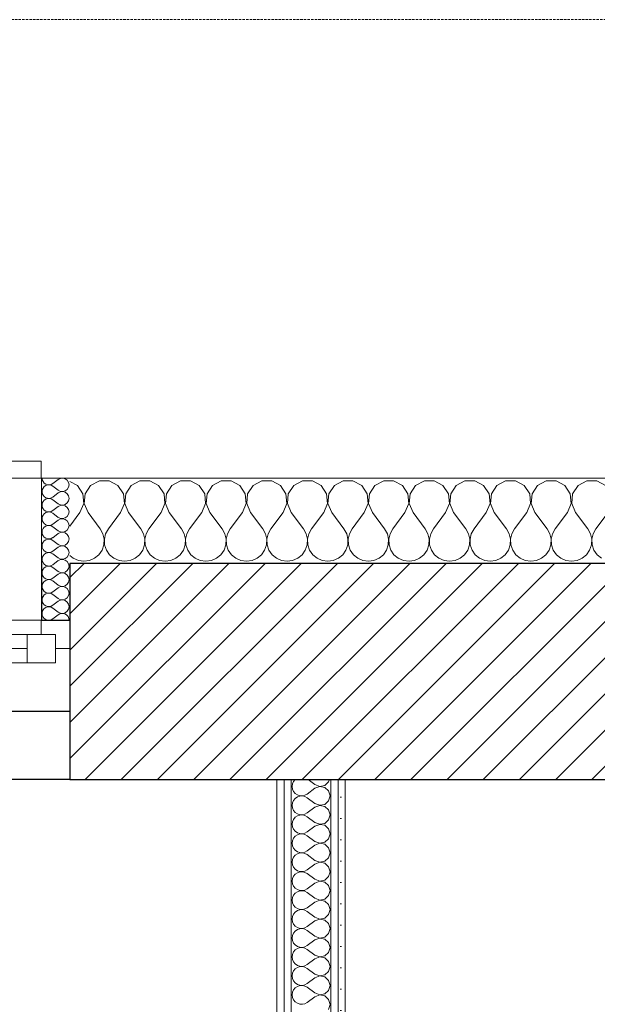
# Model space of a CAD drawing. Header units: millimetres. Extents: x 27262 to 215252, y 16288 to 306312.
# Tile 69 of 76: x 143577 to 144338, y 181836 to 183135. Entities that reach past the tile are written whole.
import ezdxf

# ---------------------------------------------------------------- set-up
doc = ezdxf.new("R2010")
doc.units = ezdxf.units.MM
doc.linetypes.add('DASHED2', pattern=[0.47625, 0.3175, -0.15875])
doc.linetypes.add('Przerywana', pattern=[240, 120, -120])
for name, color, linetype in [('KR_INW', 252, 'Continuous'), ('Okna ArchiCADa', 252, 'Continuous'), ('ROZBUDOWA_NOWE_DZIAŁOWE', 252, 'Continuous')]:
    doc.layers.add(name, color=color, linetype=linetype)
for name, color, linetype, lineweight in [('KR_INW_Nr_pióra__101', 252, 'Continuous', 5), ('KR_INW_Nr_pióra__102', 252, 'Continuous', 5), ('KR_INW_Nr_pióra__27', 252, 'Continuous', 25), ('KR_INW_Nr_pióra__47', 252, 'Continuous', 15), ('Okna ArchiCADa_Nr_pióra__1', 252, 'Continuous', 13), ('Okna ArchiCADa_Nr_pióra__27', 252, 'Continuous', 25), ('Okna ArchiCADa_Nr_pióra__61', 252, 'Continuous', 13), ('ROZBUDOWA_NOWE_DZIAŁOWE_Nr_pióra__24', 252, 'Continuous', 15), ('ROZBUDOWA_NOWE_DZIAŁOWE_Nr_pióra__4', 252, 'Continuous', 13), ('ROZBUDOWA_NOWE_DZIAŁOWE_Nr_pióra__47', 252, 'Continuous', 15), ('ROZBUDOWA_NOWE_DZIAŁOWE_Nr_pióra__67', 252, 'Continuous', 13)]:
    doc.layers.add(name, color=color, linetype=linetype, lineweight=lineweight)
doc.layers.get('ROZBUDOWA_NOWE_DZIAŁOWE').off()
pattern_1 = [(0, (0, 0), (0, 37.5), [0, -37.5])]

# ---------------------------------------------------------------- blocks, each defined once
blk = doc.blocks.new('*X127')
at = {"layer": 'KR_INW_Nr_pióra__102', "linetype": 'Continuous'}
for p, q in [((211845.5, 121662.7), (211832.2, 121669.9)), ((211855.1, 121648.2), (211845.5, 121662.7)), ((211868.8, 121662.7), (211859.2, 121648.2)), ((211884.2, 121670.9), (211868.8, 121662.7)), ((211901.6, 121670.9), (211884.2, 121670.9)), ((211916.9, 121662.7), (211901.6, 121670.9)), ((211926.5, 121648.2), (211916.9, 121662.7)), ((211940.3, 121662.7), (211930.6, 121648.2)), ((211955.6, 121670.9), (211940.3, 121662.7)), ((211973, 121670.9), (211955.6, 121670.9)), ((211988.3, 121662.7), (211973, 121670.9)), ((211997.9, 121648.2), (211988.3, 121662.7)), ((212011.7, 121662.7), (212002.1, 121648.2)), ((212027, 121670.9), (212011.7, 121662.7)), ((212044.4, 121670.9), (212027, 121670.9)), ((212059.7, 121662.7), (212044.4, 121670.9)), ((212069.4, 121648.2), (212059.7, 121662.7)), ((212083.1, 121662.7), (212073.5, 121648.2)), ((212098.4, 121670.9), (212083.1, 121662.7)), ((212115.8, 121670.9), (212098.4, 121670.9)), ((212131.2, 121662.7), (212115.8, 121670.9)), ((212140.8, 121648.2), (212131.2, 121662.7)), ((212154.5, 121662.7), (212144.9, 121648.2)), ((212169.9, 121670.9), (212154.5, 121662.7)), ((212187.3, 121670.9), (212169.9, 121670.9)), ((212202.6, 121662.7), (212187.3, 121670.9)), ((212212.2, 121648.2), (212202.6, 121662.7)), ((212226, 121662.7), (212216.3, 121648.2)), ((212241.3, 121670.9), (212226, 121662.7)), ((212258.7, 121670.9), (212241.3, 121670.9)), ((212274, 121662.7), (212258.7, 121670.9)), ((212283.7, 121648.2), (212274, 121662.7)), ((212297.4, 121662.7), (212287.8, 121648.2)), ((212312.7, 121670.9), (212297.4, 121662.7)), ((212330.1, 121670.9), (212312.7, 121670.9)), ((212345.5, 121662.7), (212330.1, 121670.9)), ((212355.1, 121648.2), (212345.5, 121662.7)), ((212368.8, 121662.7), (212359.2, 121648.2)), ((212384.2, 121670.9), (212368.8, 121662.7)), ((212401.6, 121670.9), (212384.2, 121670.9)), ((212416.9, 121662.7), (212401.6, 121670.9)), ((212426.5, 121648.2), (212416.9, 121662.7)), ((212440.3, 121662.7), (212430.6, 121648.2)), ((212455.6, 121670.9), (212440.3, 121662.7)), ((212473, 121670.9), (212455.6, 121670.9)), ((212488.3, 121662.7), (212473, 121670.9)), ((212497.9, 121648.2), (212488.3, 121662.7)), ((212511.7, 121662.7), (212502.1, 121648.2)), ((212527, 121670.9), (212511.7, 121662.7)), ((212544.4, 121670.9), (212527, 121670.9)), ((212559.7, 121662.7), (212544.4, 121670.9)), ((212569.4, 121648.2), (212559.7, 121662.7)), ((212583.1, 121662.7), (212573.5, 121648.2)), ((212598.4, 121670.9), (212583.1, 121662.7)), ((212615.8, 121670.9), (212598.4, 121670.9)), ((212631.2, 121662.7), (212615.8, 121670.9)), ((212640.8, 121648.2), (212631.2, 121662.7)), ((212654.5, 121662.7), (212644.9, 121648.2)), ((212669.9, 121670.9), (212654.5, 121662.7)), ((212687.3, 121670.9), (212669.9, 121670.9)), ((212702.6, 121662.7), (212687.3, 121670.9)), ((212712.2, 121648.2), (212702.6, 121662.7)), ((212726, 121662.7), (212716.3, 121648.2)), ((212741.3, 121670.9), (212726, 121662.7)), ((212758.7, 121670.9), (212741.3, 121670.9)), ((212774, 121662.7), (212758.7, 121670.9)), ((211856.7, 121630.9), (211855.1, 121648.2)), ((211859.2, 121648.2), (211857.6, 121630.9)), ((211928.2, 121630.9), (211926.5, 121648.2)), ((211930.6, 121648.2), (211929, 121630.9)), ((211999.6, 121630.9), (211997.9, 121648.2)), ((212002.1, 121648.2), (212000.4, 121630.9)), ((212071, 121630.9), (212069.4, 121648.2)), ((212073.5, 121648.2), (212071.8, 121630.9)), ((212142.4, 121630.9), (212140.8, 121648.2)), ((212144.9, 121648.2), (212143.3, 121630.9)), ((212213.9, 121630.9), (212212.2, 121648.2)), ((212216.3, 121648.2), (212214.7, 121630.9)), ((212285.3, 121630.9), (212283.7, 121648.2)), ((212287.8, 121648.2), (212286.1, 121630.9)), ((212356.7, 121630.9), (212355.1, 121648.2)), ((212359.2, 121648.2), (212357.6, 121630.9)), ((212428.2, 121630.9), (212426.5, 121648.2)), ((212430.6, 121648.2), (212429, 121630.9)), ((212499.6, 121630.9), (212497.9, 121648.2)), ((212502.1, 121648.2), (212500.4, 121630.9)), ((212571, 121630.9), (212569.4, 121648.2)), ((212573.5, 121648.2), (212571.8, 121630.9)), ((212642.4, 121630.9), (212640.8, 121648.2)), ((212644.9, 121648.2), (212643.3, 121630.9)), ((212713.9, 121630.9), (212712.2, 121648.2)), ((212716.3, 121648.2), (212714.7, 121630.9)), ((211850, 121614.9), (211856.7, 121630.9)), ((211857.6, 121630.9), (211864.3, 121614.9)), ((211921.4, 121614.9), (211928.2, 121630.9)), ((211929, 121630.9), (211935.7, 121614.9)), ((211992.9, 121614.9), (211999.6, 121630.9)), ((212000.4, 121630.9), (212007.1, 121614.9)), ((212064.3, 121614.9), (212071, 121630.9)), ((212071.8, 121630.9), (212078.6, 121614.9)), ((212135.7, 121614.9), (212142.4, 121630.9)), ((212143.3, 121630.9), (212150, 121614.9)), ((212207.1, 121614.9), (212213.9, 121630.9)), ((212214.7, 121630.9), (212221.4, 121614.9)), ((212278.6, 121614.9), (212285.3, 121630.9)), ((212286.1, 121630.9), (212292.9, 121614.9)), ((212350, 121614.9), (212356.7, 121630.9)), ((212357.6, 121630.9), (212364.3, 121614.9)), ((212421.4, 121614.9), (212428.2, 121630.9)), ((212429, 121630.9), (212435.7, 121614.9)), ((212492.9, 121614.9), (212499.6, 121630.9)), ((212500.4, 121630.9), (212507.1, 121614.9)), ((212564.3, 121614.9), (212571, 121630.9)), ((212571.8, 121630.9), (212578.6, 121614.9)), ((212635.7, 121614.9), (212642.4, 121630.9)), ((212643.3, 121630.9), (212650, 121614.9)), ((212707.1, 121614.9), (212713.9, 121630.9)), ((212714.7, 121630.9), (212721.4, 121614.9)), ((211850, 121614.9), (211832.2, 121591.1)), ((211864.3, 121614.9), (211885.7, 121586.3)), ((211921.4, 121614.9), (211900, 121586.3)), ((211935.7, 121614.9), (211957.1, 121586.3)), ((211992.9, 121614.9), (211971.4, 121586.3)), ((212007.1, 121614.9), (212028.6, 121586.3)), ((212064.3, 121614.9), (212042.9, 121586.3)), ((212078.6, 121614.9), (212100, 121586.3)), ((212135.7, 121614.9), (212114.3, 121586.3)), ((212150, 121614.9), (212171.4, 121586.3)), ((212207.1, 121614.9), (212185.7, 121586.3)), ((212221.4, 121614.9), (212242.9, 121586.3)), ((212278.6, 121614.9), (212257.1, 121586.3)), ((212292.9, 121614.9), (212314.3, 121586.3)), ((212350, 121614.9), (212328.6, 121586.3)), ((212364.3, 121614.9), (212385.7, 121586.3)), ((212421.4, 121614.9), (212400, 121586.3)), ((212435.7, 121614.9), (212457.1, 121586.3)), ((212492.9, 121614.9), (212471.4, 121586.3)), ((212507.1, 121614.9), (212528.6, 121586.3)), ((212564.3, 121614.9), (212542.9, 121586.3)), ((212578.6, 121614.9), (212600, 121586.3)), ((212635.7, 121614.9), (212614.3, 121586.3)), ((212650, 121614.9), (212671.4, 121586.3)), ((212707.1, 121614.9), (212685.7, 121586.3)), ((212721.4, 121614.9), (212742.9, 121586.3)), ((212778.6, 121614.9), (212757.1, 121586.3)), ((211890.5, 121577.7), (211885.7, 121586.3)), ((211900, 121586.3), (211895.2, 121577.7)), ((211961.9, 121577.7), (211957.1, 121586.3)), ((211971.4, 121586.3), (211966.7, 121577.7)), ((212033.3, 121577.7), (212028.6, 121586.3)), ((212042.9, 121586.3), (212038.1, 121577.7)), ((212104.8, 121577.7), (212100, 121586.3)), ((212114.3, 121586.3), (212109.5, 121577.7)), ((212176.2, 121577.7), (212171.4, 121586.3)), ((212185.7, 121586.3), (212180.9, 121577.7)), ((212247.6, 121577.7), (212242.9, 121586.3)), ((212257.1, 121586.3), (212252.4, 121577.7)), ((212319.1, 121577.7), (212314.3, 121586.3)), ((212328.6, 121586.3), (212323.8, 121577.7)), ((212390.5, 121577.7), (212385.7, 121586.3)), ((212400, 121586.3), (212395.2, 121577.7)), ((212461.9, 121577.7), (212457.1, 121586.3)), ((212471.4, 121586.3), (212466.7, 121577.7)), ((212533.3, 121577.7), (212528.6, 121586.3)), ((212542.9, 121586.3), (212538.1, 121577.7)), ((212604.8, 121577.7), (212600, 121586.3)), ((212614.3, 121586.3), (212609.5, 121577.7)), ((212676.2, 121577.7), (212671.4, 121586.3)), ((212685.7, 121586.3), (212680.9, 121577.7)), ((212747.6, 121577.7), (212742.9, 121586.3)), ((212757.1, 121586.3), (212752.4, 121577.7)), ((211892.7, 121568.1), (211890.5, 121577.7)), ((211892.2, 121558.2), (211892.7, 121568.1)), ((211895.2, 121577.7), (211893, 121568.1)), ((211893, 121568.1), (211893.5, 121558.2)), ((211964.1, 121568.1), (211961.9, 121577.7)), ((211963.7, 121558.2), (211964.1, 121568.1)), ((211966.7, 121577.7), (211964.4, 121568.1)), ((211964.4, 121568.1), (211964.9, 121558.2)), ((212035.6, 121568.1), (212033.3, 121577.7)), ((212035.1, 121558.2), (212035.6, 121568.1)), ((212038.1, 121577.7), (212035.9, 121568.1)), ((212035.9, 121568.1), (212036.3, 121558.2)), ((212107, 121568.1), (212104.8, 121577.7)), ((212106.5, 121558.2), (212107, 121568.1)), ((212109.5, 121577.7), (212107.3, 121568.1)), ((212107.3, 121568.1), (212107.8, 121558.2)), ((212178.4, 121568.1), (212176.2, 121577.7)), ((212177.9, 121558.2), (212178.4, 121568.1)), ((212180.9, 121577.7), (212178.7, 121568.1)), ((212178.7, 121568.1), (212179.2, 121558.2)), ((212249.9, 121568.1), (212247.6, 121577.7)), ((212249.4, 121558.2), (212249.9, 121568.1)), ((212252.4, 121577.7), (212250.1, 121568.1)), ((212250.1, 121568.1), (212250.6, 121558.2)), ((212321.3, 121568.1), (212319.1, 121577.7)), ((212320.8, 121558.2), (212321.3, 121568.1)), ((212323.8, 121577.7), (212321.6, 121568.1)), ((212321.6, 121568.1), (212322.1, 121558.2)), ((212392.7, 121568.1), (212390.5, 121577.7)), ((212392.2, 121558.2), (212392.7, 121568.1)), ((212395.2, 121577.7), (212393, 121568.1)), ((212393, 121568.1), (212393.5, 121558.2)), ((212464.1, 121568.1), (212461.9, 121577.7)), ((212463.7, 121558.2), (212464.1, 121568.1)), ((212466.7, 121577.7), (212464.4, 121568.1)), ((212464.4, 121568.1), (212464.9, 121558.2)), ((212535.6, 121568.1), (212533.3, 121577.7)), ((212535.1, 121558.2), (212535.6, 121568.1)), ((212538.1, 121577.7), (212535.9, 121568.1)), ((212535.9, 121568.1), (212536.3, 121558.2)), ((212607, 121568.1), (212604.8, 121577.7)), ((212606.5, 121558.2), (212607, 121568.1)), ((212609.5, 121577.7), (212607.3, 121568.1)), ((212607.3, 121568.1), (212607.8, 121558.2)), ((212678.4, 121568.1), (212676.2, 121577.7)), ((212677.9, 121558.2), (212678.4, 121568.1)), ((212680.9, 121577.7), (212678.7, 121568.1)), ((212678.7, 121568.1), (212679.2, 121558.2)), ((212749.9, 121568.1), (212747.6, 121577.7)), ((212749.4, 121558.2), (212749.9, 121568.1)), ((212752.4, 121577.7), (212750.1, 121568.1)), ((212750.1, 121568.1), (212750.6, 121558.2)), ((211889.1, 121548.9), (211892.2, 121558.2)), ((211893.5, 121558.2), (211896.6, 121548.9)), ((211960.5, 121548.9), (211963.7, 121558.2)), ((211964.9, 121558.2), (211968.1, 121548.9)), ((212031.9, 121548.9), (212035.1, 121558.2)), ((212036.3, 121558.2), (212039.5, 121548.9)), ((212103.4, 121548.9), (212106.5, 121558.2)), ((212107.8, 121558.2), (212110.9, 121548.9)), ((212174.8, 121548.9), (212177.9, 121558.2)), ((212179.2, 121558.2), (212182.3, 121548.9)), ((212246.2, 121548.9), (212249.4, 121558.2)), ((212250.6, 121558.2), (212253.8, 121548.9)), ((212317.7, 121548.9), (212320.8, 121558.2)), ((212322.1, 121558.2), (212325.2, 121548.9)), ((212389.1, 121548.9), (212392.2, 121558.2)), ((212393.5, 121558.2), (212396.6, 121548.9)), ((212460.5, 121548.9), (212463.7, 121558.2)), ((212464.9, 121558.2), (212468.1, 121548.9)), ((212531.9, 121548.9), (212535.1, 121558.2)), ((212536.3, 121558.2), (212539.5, 121548.9)), ((212603.4, 121548.9), (212606.5, 121558.2)), ((212607.8, 121558.2), (212610.9, 121548.9)), ((212674.8, 121548.9), (212677.9, 121558.2)), ((212679.2, 121558.2), (212682.3, 121548.9)), ((212746.2, 121548.9), (212749.4, 121558.2)), ((212750.6, 121558.2), (212753.8, 121548.9)), ((211832.2, 121539.6), (211838.4, 121534.5)), ((211838.4, 121534.5), (211847.4, 121530.5)), ((211866.9, 121530.5), (211875.9, 121534.5)), ((211875.9, 121534.5), (211883.5, 121540.8)), ((211883.5, 121540.8), (211889.1, 121548.9)), ((211896.6, 121548.9), (211902.2, 121540.8)), ((211902.2, 121540.8), (211909.8, 121534.5)), ((211909.8, 121534.5), (211918.8, 121530.5)), ((211938.3, 121530.5), (211947.3, 121534.5)), ((211947.3, 121534.5), (211954.9, 121540.8)), ((211954.9, 121540.8), (211960.5, 121548.9)), ((211968.1, 121548.9), (211973.6, 121540.8)), ((211973.6, 121540.8), (211981.2, 121534.5)), ((211981.2, 121534.5), (211990.2, 121530.5)), ((212009.8, 121530.5), (212018.8, 121534.5)), ((212018.8, 121534.5), (212026.4, 121540.8)), ((212026.4, 121540.8), (212031.9, 121548.9)), ((212039.5, 121548.9), (212045.1, 121540.8)), ((212045.1, 121540.8), (212052.7, 121534.5)), ((212052.7, 121534.5), (212061.7, 121530.5)), ((212081.2, 121530.5), (212090.2, 121534.5)), ((212090.2, 121534.5), (212097.8, 121540.8)), ((212097.8, 121540.8), (212103.4, 121548.9)), ((212110.9, 121548.9), (212116.5, 121540.8)), ((212116.5, 121540.8), (212124.1, 121534.5)), ((212124.1, 121534.5), (212133.1, 121530.5)), ((212152.6, 121530.5), (212161.6, 121534.5)), ((212161.6, 121534.5), (212169.2, 121540.8)), ((212169.2, 121540.8), (212174.8, 121548.9)), ((212182.3, 121548.9), (212187.9, 121540.8)), ((212187.9, 121540.8), (212195.5, 121534.5)), ((212195.5, 121534.5), (212204.5, 121530.5)), ((212224, 121530.5), (212233.1, 121534.5)), ((212233.1, 121534.5), (212240.6, 121540.8)), ((212240.6, 121540.8), (212246.2, 121548.9)), ((212253.8, 121548.9), (212259.4, 121540.8)), ((212259.4, 121540.8), (212266.9, 121534.5)), ((212266.9, 121534.5), (212276, 121530.5)), ((212295.5, 121530.5), (212304.5, 121534.5)), ((212304.5, 121534.5), (212312.1, 121540.8)), ((212312.1, 121540.8), (212317.7, 121548.9)), ((212325.2, 121548.9), (212330.8, 121540.8)), ((212330.8, 121540.8), (212338.4, 121534.5)), ((212338.4, 121534.5), (212347.4, 121530.5)), ((212366.9, 121530.5), (212375.9, 121534.5)), ((212375.9, 121534.5), (212383.5, 121540.8)), ((212383.5, 121540.8), (212389.1, 121548.9)), ((212396.6, 121548.9), (212402.2, 121540.8)), ((212402.2, 121540.8), (212409.8, 121534.5)), ((212409.8, 121534.5), (212418.8, 121530.5)), ((212438.3, 121530.5), (212447.3, 121534.5)), ((212447.3, 121534.5), (212454.9, 121540.8)), ((212454.9, 121540.8), (212460.5, 121548.9)), ((212468.1, 121548.9), (212473.6, 121540.8)), ((212473.6, 121540.8), (212481.2, 121534.5)), ((212481.2, 121534.5), (212490.2, 121530.5)), ((212509.8, 121530.5), (212518.8, 121534.5)), ((212518.8, 121534.5), (212526.4, 121540.8)), ((212526.4, 121540.8), (212531.9, 121548.9)), ((212539.5, 121548.9), (212545.1, 121540.8)), ((212545.1, 121540.8), (212552.7, 121534.5)), ((212552.7, 121534.5), (212561.7, 121530.5)), ((212581.2, 121530.5), (212590.2, 121534.5)), ((212590.2, 121534.5), (212597.8, 121540.8)), ((212597.8, 121540.8), (212603.4, 121548.9)), ((212610.9, 121548.9), (212616.5, 121540.8)), ((212616.5, 121540.8), (212624.1, 121534.5)), ((212624.1, 121534.5), (212633.1, 121530.5)), ((212652.6, 121530.5), (212661.6, 121534.5)), ((212661.6, 121534.5), (212669.2, 121540.8)), ((212669.2, 121540.8), (212674.8, 121548.9)), ((212682.3, 121548.9), (212687.9, 121540.8)), ((212687.9, 121540.8), (212695.5, 121534.5)), ((212695.5, 121534.5), (212704.5, 121530.5)), ((212724, 121530.5), (212733.1, 121534.5)), ((212733.1, 121534.5), (212740.6, 121540.8)), ((212740.6, 121540.8), (212746.2, 121548.9)), ((212753.8, 121548.9), (212759.4, 121540.8)), ((212759.4, 121540.8), (212766.9, 121534.5)), ((211847.4, 121530.5), (211857.1, 121529.2)), ((211857.1, 121529.2), (211866.9, 121530.5)), ((211918.8, 121530.5), (211928.6, 121529.2)), ((211928.6, 121529.2), (211938.3, 121530.5)), ((211990.2, 121530.5), (212000, 121529.2)), ((212000, 121529.2), (212009.8, 121530.5)), ((212061.7, 121530.5), (212071.4, 121529.2)), ((212071.4, 121529.2), (212081.2, 121530.5)), ((212133.1, 121530.5), (212142.9, 121529.2)), ((212142.9, 121529.2), (212152.6, 121530.5)), ((212204.5, 121530.5), (212214.3, 121529.2)), ((212214.3, 121529.2), (212224, 121530.5)), ((212276, 121530.5), (212285.7, 121529.2)), ((212285.7, 121529.2), (212295.5, 121530.5)), ((212347.4, 121530.5), (212357.1, 121529.2)), ((212357.1, 121529.2), (212366.9, 121530.5)), ((212418.8, 121530.5), (212428.6, 121529.2)), ((212428.6, 121529.2), (212438.3, 121530.5)), ((212490.2, 121530.5), (212500, 121529.2)), ((212500, 121529.2), (212509.8, 121530.5)), ((212561.7, 121530.5), (212571.4, 121529.2)), ((212571.4, 121529.2), (212581.2, 121530.5)), ((212633.1, 121530.5), (212642.9, 121529.2)), ((212642.9, 121529.2), (212652.6, 121530.5)), ((212704.5, 121530.5), (212714.3, 121529.2)), ((212714.3, 121529.2), (212724, 121530.5))]:
    blk.add_line(p, q, dxfattribs=at)
blk = doc.blocks.new('*X147')
at = {"layer": 'KR_INW_Nr_pióra__102', "linetype": 'Continuous'}
for p, q in [((211811.9, 121673.2), (211802.4, 121666.1)), ((211811.9, 121654.2), (211802.4, 121661.3)), ((211811.9, 121649.4), (211802.4, 121642.3)), ((211811.9, 121630.4), (211802.4, 121637.5)), ((211811.9, 121625.6), (211802.4, 121618.5)), ((211811.9, 121606.5), (211802.4, 121613.7)), ((211811.9, 121601.8), (211802.4, 121594.6)), ((211811.9, 121582.7), (211802.4, 121589.9)), ((211811.9, 121578), (211802.4, 121570.8)), ((211811.9, 121558.9), (211802.4, 121566.1)), ((211811.9, 121554.2), (211802.4, 121547)), ((211811.9, 121535.1), (211802.4, 121542.3)), ((211811.9, 121530.4), (211802.4, 121523.2)), ((211811.9, 121511.3), (211802.4, 121518.5)), ((211811.9, 121506.5), (211802.4, 121499.4)), ((211811.9, 121487.5), (211802.4, 121494.6)), ((211811.9, 121482.7), (211802.4, 121475.6)), ((211811.9, 121463.7), (211802.4, 121470.8)), ((211811.9, 121458.9), (211802.4, 121451.8)), ((211811.9, 121439.9), (211802.4, 121447)), ((211811.9, 121435.1), (211802.4, 121428))]:
    blk.add_line(p, q, dxfattribs=at)
for centre, start, end in [((211795.3, 121675.6), 180, 306.8699), ((211819.1, 121663.7), 233.1301, 126.8699), ((211795.3, 121651.8), 53.1301, 180), ((211795.3, 121651.8), 180, 306.8699), ((211795.3, 121628), 53.1301, 180), ((211819.1, 121639.9), 233.1301, 126.8699), ((211795.3, 121628), 180, 306.8699), ((211819.1, 121616.1), 233.1301, 126.8699), ((211795.3, 121604.2), 53.1301, 180), ((211795.3, 121604.2), 180, 306.8699), ((211819.1, 121592.3), 233.1301, 126.8699), ((211795.3, 121580.4), 53.1301, 180), ((211795.3, 121580.4), 180, 306.8699), ((211795.3, 121556.5), 53.1301, 180), ((211819.1, 121568.5), 233.1301, 126.8699), ((211795.3, 121556.5), 180, 306.8699), ((211819.1, 121544.6), 233.1301, 126.8699), ((211795.3, 121532.7), 53.1301, 180), ((211795.3, 121532.7), 180, 306.8699), ((211795.3, 121508.9), 53.1301, 180), ((211819.1, 121520.8), 233.1301, 126.8699), ((211795.3, 121508.9), 180, 306.8699), ((211819.1, 121497), 233.1301, 126.8699), ((211795.3, 121485.1), 53.1301, 180), ((211795.3, 121485.1), 180, 306.8699), ((211819.1, 121473.2), 233.1301, 126.8699), ((211795.3, 121461.3), 53.1301, 180), ((211795.3, 121461.3), 180, 306.8699), ((211795.3, 121437.5), 53.1301, 180), ((211819.1, 121449.4), 233.1301, 126.8699), ((211795.3, 121437.5), 180, 306.8699), ((211819.1, 121425.6), 0, 126.8699)]:
    blk.add_arc(centre, 11.9, start, end, dxfattribs=at)
blk = doc.blocks.new('Okno dwuskrzydłowe 19_3')
at = {"layer": 'Okna ArchiCADa_Nr_pióra__1', "linetype": 'Continuous'}
for p, q in [((-571.3, 230), (571.3, 230)), ((50, 25), (496.3, 25)), ((50, 25), (496.3, 25)), ((496.3, -25), (496.3, 25)), ((496.3, 25), (546.3, 25)), ((546.3, 25), (546.3, -25)), ((50, 0), (496.3, 0)), ((546.3, -25), (546.3, 0)), ((546.3, 0), (571.3, 0)), ((496.3, -25), (50, -25)), ((546.3, -25), (496.3, -25)), ((521.3, -50), (521.3, -25)), ((521.3, -25), (546.3, -25)), ((521.3, -50), (0, -50)), ((571.3, -50), (521.3, -50)), ((521.3, -330), (521.3, -300)), ((-521.3, -330), (521.3, -330))]:
    blk.add_line(p, q, dxfattribs=at)
at = {"layer": 'Okna ArchiCADa_Nr_pióra__1', "linetype": 'Przerywana'}
blk.add_line((-521.3, -300), (521.3, -300), dxfattribs=at)
at = {"layer": 'Okna ArchiCADa_Nr_pióra__27', "linetype": 'Continuous'}
for p, q in [((571.3, -50), (571.3, 0)), ((521.3, -50), (571.3, -50))]:
    blk.add_line(p, q, dxfattribs=at)
blk = doc.blocks.new('Wnęka sklepiona płasko 19_4')
at = {"layer": 'Okna ArchiCADa_Nr_pióra__27', "linetype": 'Continuous'}
for p, q in [((1281.3, 250), (-1281.3, 250)), ((1281.3, 130), (1281.3, 250)), ((-1281.3, 130), (1281.3, 130))]:
    blk.add_line(p, q, dxfattribs=at)
at = {"layer": 'Okna ArchiCADa_Nr_pióra__61', "linetype": 'Continuous'}
blk.add_line((-1281.3, 250), (1281.3, 250), dxfattribs=at)
blk = doc.blocks.new('Ściana_2', base_point=(179075.1, 121675.6))
at = {"layer": 'KR_INW_Nr_pióra__101', "linetype": 'Continuous'}
h = blk.add_hatch(dxfattribs=at)
h.set_pattern_fill('CEGŁA_LICÓWKA', color=256, style=0, pattern_type=2)
h.set_pattern_definition([(45, (0, 0), (-31.819804, 31.819804), [])])
h.paths.add_polyline_path([(211832.2, 121525.6), (211832.2, 121425.6), (211832.2, 121375.6), (211832.2, 121145.6), (213378.3, 121145.6), (213378.3, 121375.6), (213378.3, 121425.6), (213378.3, 121525.6)])
at = {"layer": 'KR_INW_Nr_pióra__27', "linetype": 'Continuous'}
for p, q in [((211782.2, 121525.6), (211782.2, 121425.6)), ((213378.3, 121525.6), (211832.2, 121525.6)), ((211832.2, 121525.6), (211832.2, 121425.6)), ((211782.2, 121425.6), (211832.2, 121425.6)), ((211832.2, 121425.6), (211832.2, 121375.6)), ((211832.2, 121375.6), (211832.2, 121265.6))]:
    blk.add_line(p, q, dxfattribs=at)
at = {"layer": 'KR_INW_Nr_pióra__27', "linetype": 'Continuous', "flags": 128}
blk.add_lwpolyline([(211832.2, 121145.6), (213378.3, 121145.6)], dxfattribs=at)
at = {"layer": 'KR_INW_Nr_pióra__47', "linetype": 'Continuous'}
for p, q in [((211832.2, 121675.6), (211782.2, 121675.6)), ((211782.2, 121425.6), (211782.2, 121675.6)), ((211782.2, 121675.6), (211782.2, 121525.6)), ((211832.2, 121425.6), (211782.2, 121425.6))]:
    blk.add_line(p, q, dxfattribs=at)
at = {"layer": 'KR_INW_Nr_pióra__47', "linetype": 'Continuous', "flags": 128}
blk.add_lwpolyline([(213378.3, 121675.6), (211832.2, 121675.6)], dxfattribs=at)
at = {"layer": 'KR_INW'}
for name in ['*X147', '*X127']:
    blk.add_blockref(name, (0, 0), dxfattribs=at)
at = {"layer": 'Okna ArchiCADa', "color": 21, "linetype": 'Continuous', "lineweight": 13, "true_color": 0xff9955, "xscale": -1, "zscale": 1000, "rotation": 180}
blk.add_blockref('Okno dwuskrzydłowe 19_3', (211260.8, 121375.6), dxfattribs=at)
at = {"layer": 'Okna ArchiCADa', "color": 251, "linetype": 'Continuous', "lineweight": 13, "true_color": 0x6a6a6a, "xscale": -1, "zscale": 1000, "rotation": 180}
blk.add_blockref('Wnęka sklepiona płasko 19_4', (210550.9, 121395.6), dxfattribs=at)
blk = doc.blocks.new('*X581')
at = {"layer": 'ROZBUDOWA_NOWE_DZIAŁOWE_Nr_pióra__4', "linetype": 'Continuous'}
for p, q in [((212223.8, 121137.9), (212223.2, 121133.3)), ((212225.6, 121142.1), (212223.8, 121137.9)), ((212228.5, 121145.6), (212225.6, 121142.1)), ((212263.2, 121136.7), (212251.3, 121145.6)), ((212263.2, 121136.7), (212271.7, 121133.4)), ((212271.7, 121133.4), (212280.6, 121135.1)), ((212280.6, 121135.1), (212287.3, 121141.2)), ((212287.3, 121141.2), (212288.6, 121145.6)), ((212223.2, 121133.3), (212223.8, 121128.8)), ((212223.8, 121128.8), (212225.6, 121124.6)), ((212225.6, 121124.6), (212228.6, 121121)), ((212228.6, 121121), (212232.4, 121118.4)), ((212232.4, 121118.4), (212236.7, 121117)), ((212241.3, 121116.7), (212245.8, 121117.8)), ((212245.8, 121117.8), (212249.8, 121120)), ((212263.2, 121130), (212249.8, 121120)), ((212271.7, 121133.3), (212263.2, 121130)), ((212280.6, 121131.6), (212271.7, 121133.3)), ((212287.3, 121125.4), (212280.6, 121131.6)), ((212289.8, 121116.7), (212287.3, 121125.4)), ((212223.8, 121104.6), (212223.2, 121100)), ((212225.6, 121108.8), (212223.8, 121104.6)), ((212228.6, 121112.3), (212225.6, 121108.8)), ((212232.4, 121114.9), (212228.6, 121112.3)), ((212236.7, 121116.4), (212232.4, 121114.9)), ((212236.7, 121117), (212241.3, 121116.7)), ((212241.3, 121116.6), (212236.7, 121116.4)), ((212245.8, 121115.6), (212241.3, 121116.6)), ((212249.8, 121113.3), (212245.8, 121115.6)), ((212263.2, 121103.3), (212249.8, 121113.3)), ((212263.2, 121103.3), (212271.7, 121100.1)), ((212271.7, 121100.1), (212280.6, 121101.8)), ((212280.6, 121101.8), (212287.3, 121107.9)), ((212287.3, 121107.9), (212289.8, 121116.7)), ((212223.2, 121100), (212223.8, 121095.4)), ((212223.8, 121095.4), (212225.6, 121091.2)), ((212225.6, 121091.2), (212228.6, 121087.7)), ((212228.6, 121087.7), (212232.4, 121085.1)), ((212232.4, 121085.1), (212236.7, 121083.6)), ((212236.7, 121083), (212232.4, 121081.6)), ((212236.7, 121083.6), (212241.3, 121083.4)), ((212241.3, 121083.3), (212236.7, 121083)), ((212241.3, 121083.4), (212245.8, 121084.4)), ((212245.8, 121082.2), (212241.3, 121083.3)), ((212245.8, 121084.4), (212249.8, 121086.7)), ((212263.2, 121096.7), (212249.8, 121086.7)), ((212271.7, 121099.9), (212263.2, 121096.7)), ((212280.6, 121098.2), (212271.7, 121099.9)), ((212287.3, 121092.1), (212280.6, 121098.2)), ((212289.8, 121083.3), (212287.3, 121092.1)), ((212287.3, 121074.6), (212289.8, 121083.3)), ((212223.8, 121071.2), (212223.2, 121066.7)), ((212223.2, 121066.7), (212223.8, 121062.1)), ((212225.6, 121075.4), (212223.8, 121071.2)), ((212228.6, 121079), (212225.6, 121075.4)), ((212232.4, 121081.6), (212228.6, 121079)), ((212249.8, 121080), (212245.8, 121082.2)), ((212263.2, 121070), (212249.8, 121080)), ((212263.2, 121070), (212271.7, 121066.7)), ((212271.7, 121066.6), (212263.2, 121063.3)), ((212271.7, 121066.7), (212280.6, 121068.4)), ((212280.6, 121064.9), (212271.7, 121066.6)), ((212280.6, 121068.4), (212287.3, 121074.6)), ((212223.8, 121062.1), (212225.6, 121057.9)), ((212225.6, 121057.9), (212228.6, 121054.4)), ((212228.6, 121054.4), (212232.4, 121051.8)), ((212232.4, 121051.8), (212236.7, 121050.3)), ((212236.7, 121049.7), (212232.4, 121048.2)), ((212236.7, 121050.3), (212241.3, 121050.1)), ((212241.3, 121049.9), (212236.7, 121049.7)), ((212241.3, 121050.1), (212245.8, 121051.1)), ((212245.8, 121048.9), (212241.3, 121049.9)), ((212245.8, 121051.1), (212249.8, 121053.3)), ((212249.8, 121046.7), (212245.8, 121048.9)), ((212263.2, 121063.3), (212249.8, 121053.3)), ((212287.3, 121058.8), (212280.6, 121064.9)), ((212289.8, 121050), (212287.3, 121058.8)), ((212287.3, 121041.2), (212289.8, 121050)), ((212223.8, 121037.9), (212223.2, 121033.3)), ((212223.2, 121033.3), (212223.8, 121028.8)), ((212225.6, 121042.1), (212223.8, 121037.9)), ((212228.6, 121045.6), (212225.6, 121042.1)), ((212232.4, 121048.2), (212228.6, 121045.6)), ((212263.2, 121036.7), (212249.8, 121046.7)), ((212263.2, 121036.7), (212271.7, 121033.4)), ((212271.7, 121033.3), (212263.2, 121030)), ((212271.7, 121033.4), (212280.6, 121035.1)), ((212280.6, 121031.6), (212271.7, 121033.3)), ((212280.6, 121035.1), (212287.3, 121041.2)), ((212287.3, 121025.4), (212280.6, 121031.6)), ((212223.8, 121028.8), (212225.6, 121024.6)), ((212225.6, 121024.6), (212228.6, 121021)), ((212228.6, 121021), (212232.4, 121018.4)), ((212232.4, 121014.9), (212228.6, 121012.3)), ((212232.4, 121018.4), (212236.7, 121017)), ((212236.7, 121016.4), (212232.4, 121014.9)), ((212236.7, 121017), (212241.3, 121016.7)), ((212241.3, 121016.6), (212236.7, 121016.4)), ((212241.3, 121016.7), (212245.8, 121017.8)), ((212245.8, 121015.6), (212241.3, 121016.6)), ((212245.8, 121017.8), (212249.8, 121020)), ((212249.8, 121013.3), (212245.8, 121015.6)), ((212263.2, 121030), (212249.8, 121020)), ((212289.8, 121016.7), (212287.3, 121025.4)), ((212287.3, 121007.9), (212289.8, 121016.7)), ((212223.8, 121004.6), (212223.2, 121000)), ((212223.2, 121000), (212223.8, 120995.4)), ((212225.6, 121008.8), (212223.8, 121004.6)), ((212228.6, 121012.3), (212225.6, 121008.8)), ((212263.2, 121003.3), (212249.8, 121013.3)), ((212263.2, 120996.7), (212249.8, 120986.7)), ((212263.2, 121003.3), (212271.7, 121000.1)), ((212271.7, 120999.9), (212263.2, 120996.7)), ((212271.7, 121000.1), (212280.6, 121001.8)), ((212280.6, 120998.2), (212271.7, 120999.9)), ((212280.6, 121001.8), (212287.3, 121007.9)), ((212287.3, 120992.1), (212280.6, 120998.2)), ((212223.8, 120995.4), (212225.6, 120991.2)), ((212225.6, 120991.2), (212228.6, 120987.7)), ((212228.6, 120987.7), (212232.4, 120985.1)), ((212232.4, 120981.6), (212228.6, 120979)), ((212232.4, 120985.1), (212236.7, 120983.6)), ((212236.7, 120983), (212232.4, 120981.6)), ((212236.7, 120983.6), (212241.3, 120983.4)), ((212241.3, 120983.3), (212236.7, 120983)), ((212241.3, 120983.4), (212245.8, 120984.4)), ((212245.8, 120982.2), (212241.3, 120983.3)), ((212245.8, 120984.4), (212249.8, 120986.7)), ((212249.8, 120980), (212245.8, 120982.2)), ((212263.2, 120970), (212249.8, 120980)), ((212289.8, 120983.3), (212287.3, 120992.1)), ((212287.3, 120974.6), (212289.8, 120983.3)), ((212223.8, 120971.2), (212223.2, 120966.7)), ((212223.2, 120966.7), (212223.8, 120962.1)), ((212225.6, 120975.4), (212223.8, 120971.2)), ((212223.8, 120962.1), (212225.6, 120957.9)), ((212228.6, 120979), (212225.6, 120975.4)), ((212263.2, 120963.3), (212249.8, 120953.3)), ((212263.2, 120970), (212271.7, 120966.7)), ((212271.7, 120966.6), (212263.2, 120963.3)), ((212271.7, 120966.7), (212280.6, 120968.4)), ((212280.6, 120964.9), (212271.7, 120966.6)), ((212280.6, 120968.4), (212287.3, 120974.6)), ((212287.3, 120958.8), (212280.6, 120964.9)), ((212225.6, 120957.9), (212228.6, 120954.4)), ((212228.6, 120945.6), (212225.6, 120942.1)), ((212228.6, 120954.4), (212232.4, 120951.8)), ((212232.4, 120948.2), (212228.6, 120945.6)), ((212232.4, 120951.8), (212236.7, 120950.3)), ((212236.7, 120949.7), (212232.4, 120948.2)), ((212236.7, 120950.3), (212241.3, 120950.1)), ((212241.3, 120949.9), (212236.7, 120949.7)), ((212241.3, 120950.1), (212245.8, 120951.1)), ((212245.8, 120948.9), (212241.3, 120949.9)), ((212245.8, 120951.1), (212249.8, 120953.3)), ((212249.8, 120946.7), (212245.8, 120948.9)), ((212263.2, 120936.7), (212249.8, 120946.7)), ((212289.8, 120950), (212287.3, 120958.8)), ((212287.3, 120941.2), (212289.8, 120950)), ((212223.8, 120937.9), (212223.2, 120933.3)), ((212223.2, 120933.3), (212223.8, 120928.8)), ((212225.6, 120942.1), (212223.8, 120937.9)), ((212223.8, 120928.8), (212225.6, 120924.6)), ((212263.2, 120930), (212249.8, 120920)), ((212263.2, 120936.7), (212271.7, 120933.4)), ((212271.7, 120933.3), (212263.2, 120930)), ((212271.7, 120933.4), (212280.6, 120935.1)), ((212280.6, 120931.6), (212271.7, 120933.3)), ((212280.6, 120935.1), (212287.3, 120941.2)), ((212287.3, 120925.4), (212280.6, 120931.6)), ((212225.6, 120924.6), (212228.6, 120921)), ((212228.6, 120912.3), (212225.6, 120908.8)), ((212228.6, 120921), (212232.4, 120918.4)), ((212232.4, 120914.9), (212228.6, 120912.3)), ((212232.4, 120918.4), (212236.7, 120917)), ((212236.7, 120916.4), (212232.4, 120914.9)), ((212236.7, 120917), (212241.3, 120916.7)), ((212241.3, 120916.6), (212236.7, 120916.4)), ((212241.3, 120916.7), (212245.8, 120917.8)), ((212245.8, 120915.6), (212241.3, 120916.6)), ((212245.8, 120917.8), (212249.8, 120920)), ((212249.8, 120913.3), (212245.8, 120915.6)), ((212263.2, 120903.3), (212249.8, 120913.3)), ((212289.8, 120916.7), (212287.3, 120925.4)), ((212287.3, 120907.9), (212289.8, 120916.7)), ((212223.8, 120904.6), (212223.2, 120900)), ((212223.2, 120900), (212223.8, 120895.4)), ((212225.6, 120908.8), (212223.8, 120904.6)), ((212223.8, 120895.4), (212225.6, 120891.2)), ((212263.2, 120896.7), (212249.8, 120886.7)), ((212263.2, 120903.3), (212271.7, 120900.1)), ((212271.7, 120899.9), (212263.2, 120896.7)), ((212271.7, 120900.1), (212280.6, 120901.8)), ((212280.6, 120898.2), (212271.7, 120899.9)), ((212280.6, 120901.8), (212287.3, 120907.9)), ((212287.3, 120892.1), (212280.6, 120898.2)), ((212225.6, 120875.4), (212223.8, 120871.2)), ((212225.6, 120891.2), (212228.6, 120887.7)), ((212228.6, 120879), (212225.6, 120875.4)), ((212228.6, 120887.7), (212232.4, 120885.1)), ((212232.4, 120881.6), (212228.6, 120879)), ((212232.4, 120885.1), (212236.7, 120883.6)), ((212236.7, 120883), (212232.4, 120881.6)), ((212236.7, 120883.6), (212241.3, 120883.4)), ((212241.3, 120883.3), (212236.7, 120883)), ((212241.3, 120883.4), (212245.8, 120884.4)), ((212245.8, 120882.2), (212241.3, 120883.3)), ((212245.8, 120884.4), (212249.8, 120886.7)), ((212249.8, 120880), (212245.8, 120882.2)), ((212263.2, 120870), (212249.8, 120880)), ((212289.8, 120883.3), (212287.3, 120892.1)), ((212287.3, 120874.6), (212289.8, 120883.3)), ((212223.8, 120871.2), (212223.2, 120866.7)), ((212223.2, 120866.7), (212223.8, 120862.1)), ((212223.8, 120862.1), (212225.6, 120857.9)), ((212225.6, 120857.9), (212228.6, 120854.4)), ((212263.2, 120863.3), (212249.8, 120853.3)), ((212263.2, 120870), (212271.7, 120866.7)), ((212271.7, 120866.6), (212263.2, 120863.3)), ((212271.7, 120866.7), (212280.6, 120868.4)), ((212280.6, 120864.9), (212271.7, 120866.6)), ((212280.6, 120868.4), (212287.3, 120874.6)), ((212287.3, 120858.8), (212280.6, 120864.9)), ((212289.8, 120850), (212287.3, 120858.8)), ((212225.6, 120842.1), (212223.8, 120837.9)), ((212228.6, 120845.6), (212225.6, 120842.1)), ((212228.6, 120854.4), (212232.4, 120851.8)), ((212232.4, 120848.2), (212228.6, 120845.6)), ((212232.4, 120851.8), (212236.7, 120850.3)), ((212236.7, 120849.7), (212232.4, 120848.2)), ((212236.7, 120850.3), (212241.3, 120850.1)), ((212241.3, 120849.9), (212236.7, 120849.7)), ((212241.3, 120850.1), (212245.8, 120851.1)), ((212245.8, 120848.9), (212241.3, 120849.9)), ((212245.8, 120851.1), (212249.8, 120853.3)), ((212249.8, 120846.7), (212245.8, 120848.9)), ((212263.2, 120836.7), (212249.8, 120846.7)), ((212280.6, 120835.1), (212287.3, 120841.2)), ((212287.3, 120841.2), (212289.8, 120850)), ((212223.8, 120837.9), (212223.2, 120833.3)), ((212223.2, 120833.3), (212223.8, 120828.8)), ((212223.8, 120828.8), (212225.6, 120824.6)), ((212225.6, 120824.6), (212228.6, 120821)), ((212263.2, 120830), (212249.8, 120820)), ((212263.2, 120836.7), (212271.7, 120833.4)), ((212271.7, 120833.3), (212263.2, 120830)), ((212271.7, 120833.4), (212280.6, 120835.1)), ((212280.6, 120831.6), (212271.7, 120833.3)), ((212287.3, 120825.4), (212280.6, 120831.6)), ((212289.8, 120816.7), (212287.3, 120825.4)), ((212225.6, 120808.8), (212223.8, 120804.6)), ((212228.6, 120812.3), (212225.6, 120808.8)), ((212228.6, 120821), (212232.4, 120818.4)), ((212232.4, 120814.9), (212228.6, 120812.3)), ((212232.4, 120818.4), (212236.7, 120817)), ((212236.7, 120816.4), (212232.4, 120814.9)), ((212236.7, 120817), (212241.3, 120816.7)), ((212241.3, 120816.6), (212236.7, 120816.4)), ((212241.3, 120816.7), (212245.8, 120817.8)), ((212245.8, 120815.6), (212241.3, 120816.6)), ((212245.8, 120817.8), (212249.8, 120820)), ((212249.8, 120813.3), (212245.8, 120815.6)), ((212263.2, 120803.3), (212249.8, 120813.3)), ((212280.6, 120801.8), (212287.3, 120807.9)), ((212287.3, 120807.9), (212289.8, 120816.7)), ((212223.8, 120804.6), (212223.2, 120800)), ((212223.2, 120800), (212223.8, 120795.4)), ((212223.8, 120795.4), (212225.6, 120791.2)), ((212225.6, 120791.2), (212228.6, 120787.7)), ((212263.2, 120796.7), (212249.8, 120786.7)), ((212263.2, 120803.3), (212271.7, 120800.1)), ((212271.7, 120799.9), (212263.2, 120796.7)), ((212271.7, 120800.1), (212280.6, 120801.8)), ((212280.6, 120798.2), (212271.7, 120799.9)), ((212287.3, 120792.1), (212280.6, 120798.2)), ((212289.8, 120783.3), (212287.3, 120792.1)), ((212223.8, 120771.2), (212223.2, 120766.7)), ((212225.6, 120775.4), (212223.8, 120771.2)), ((212228.6, 120779), (212225.6, 120775.4)), ((212228.6, 120787.7), (212232.4, 120785.1)), ((212232.4, 120781.6), (212228.6, 120779)), ((212232.4, 120785.1), (212236.7, 120783.6)), ((212236.7, 120783), (212232.4, 120781.6)), ((212236.7, 120783.6), (212241.3, 120783.4)), ((212241.3, 120783.3), (212236.7, 120783)), ((212241.3, 120783.4), (212245.8, 120784.4)), ((212245.8, 120782.2), (212241.3, 120783.3)), ((212245.8, 120784.4), (212249.8, 120786.7)), ((212249.8, 120780), (212245.8, 120782.2)), ((212263.2, 120770), (212249.8, 120780)), ((212280.6, 120768.4), (212287.3, 120774.6)), ((212287.3, 120774.6), (212289.8, 120783.3)), ((212223.2, 120766.7), (212223.8, 120762.1)), ((212223.8, 120762.1), (212225.6, 120757.9)), ((212225.6, 120757.9), (212228.6, 120754.4)), ((212228.6, 120754.4), (212232.4, 120751.8)), ((212263.2, 120763.3), (212249.8, 120753.3)), ((212263.2, 120770), (212271.7, 120766.7)), ((212271.7, 120766.6), (212263.2, 120763.3)), ((212271.7, 120766.7), (212280.6, 120768.4)), ((212280.6, 120764.9), (212271.7, 120766.6)), ((212287.3, 120758.8), (212280.6, 120764.9)), ((212289.8, 120750), (212287.3, 120758.8)), ((212232.4, 120751.8), (212236.7, 120750.3)), ((212236.7, 120750.3), (212241.3, 120750.1)), ((212241.3, 120750.1), (212245.8, 120751.1)), ((212245.8, 120751.1), (212249.8, 120753.3)), ((212287.3, 120741.2), (212289.8, 120750))]:
    blk.add_line(p, q, dxfattribs=at)
blk = doc.blocks.new('Ściana_143', base_point=(212316.5, 115826.1))
at = {"layer": 'ROZBUDOWA_NOWE_DZIAŁOWE_Nr_pióra__24', "linetype": 'Continuous'}
h = blk.add_hatch(dxfattribs=at)
h.set_pattern_fill('GIPS', color=256, style=0, pattern_type=2)
h.set_pattern_definition(pattern_1)
h.paths.add_polyline_path([(212196.5, 121145.6), (212196.5, 119121.9), (212209, 119121.9), (212209, 121145.6)])
h = blk.add_hatch(dxfattribs=at)
h.set_pattern_fill('GIPS', color=256, style=0, pattern_type=2)
h.set_pattern_definition(pattern_1)
h.paths.add_polyline_path([(212221.5, 121145.6), (212209, 121145.6), (212209, 119121.9), (212221.5, 119121.9)])
h = blk.add_hatch(dxfattribs=at)
h.set_pattern_fill('GIPS', color=256, style=0, pattern_type=2)
h.set_pattern_definition(pattern_1)
h.paths.add_polyline_path([(212291.5, 119121.9), (212304, 119121.9), (212304, 121145.6), (212291.5, 121145.6)])
h = blk.add_hatch(dxfattribs=at)
h.set_pattern_fill('GIPS', color=256, style=0, pattern_type=2)
h.set_pattern_definition(pattern_1)
h.paths.add_polyline_path([(212304, 121145.6), (212304, 119121.9), (212316.5, 119121.9), (212316.5, 121145.6)])
at = {"layer": 'ROZBUDOWA_NOWE_DZIAŁOWE_Nr_pióra__47', "linetype": 'Continuous', "flags": 128}
for points in [[(212316.5, 121145.6), (212196.5, 121145.6)], [(212196.5, 121145.6), (212196.5, 119121.9)], [(212316.5, 119121.9), (212316.5, 121145.6)]]:
    blk.add_lwpolyline(points, dxfattribs=at)
at = {"layer": 'ROZBUDOWA_NOWE_DZIAŁOWE_Nr_pióra__67', "linetype": 'Continuous'}
for p, q in [((212209, 121145.6), (212209, 119121.9)), ((212221.5, 121145.6), (212221.5, 119121.9)), ((212291.5, 119121.9), (212291.5, 121145.6)), ((212304, 119121.9), (212304, 121145.6))]:
    blk.add_line(p, q, dxfattribs=at)
at = {"layer": 'ROZBUDOWA_NOWE_DZIAŁOWE'}
blk.add_blockref('*X581', (0, 0), dxfattribs=at)

msp = doc.modelspace()

# ---------------------------------------------------------------- linework, layer by layer
at = {"linetype": 'DASHED2', "lineweight": 20, "ltscale": 10}
msp.add_line((157846.7, 183135.3), (139802, 183135.3), dxfattribs=at)

# ---------------------------------------------------------------- block references
at = {"layer": 'KR_INW', "color": 252, "xscale": 0.75, "yscale": 0.75, "zscale": 0.75}
msp.add_blockref('Ściana_2', (119074.8, 182530.5), dxfattribs=at)
at = {"layer": 'ROZBUDOWA_NOWE_DZIAŁOWE', "color": 252, "xscale": 0.75, "yscale": 0.75, "zscale": 0.75}
msp.add_blockref('Ściana_143', (144005.8, 178143.3), dxfattribs=at)

doc.saveas('drawing.dxf')
